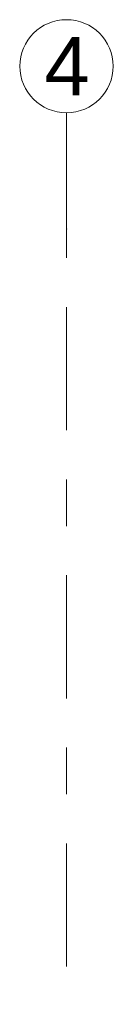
# Model space of a CAD drawing. Header units: metres. Extents: x -3.6 to 84.5, y -11 to 16.8.
# Tile 49 of 229: x 11.23 to 11.43, y 14.689 to 16.805. Entities that reach past the tile are written whole.
import ezdxf

# ---------------------------------------------------------------- set-up
doc = ezdxf.new("R2010")
doc.units = ezdxf.units.M
doc.header["$MEASUREMENT"] = 0
doc.linetypes.add('Strichlinie doppelt', pattern=[0.546806, 0.264583, -0.105833, 0.070556, -0.105833])
doc.layers.add('451 - Universal.Achsen Raster', color=7, linetype='Continuous')
doc.styles.add('ERSTELLTER_STIL_2', font='txt')

msp = doc.modelspace()

# ---------------------------------------------------------------- linework, layer by layer
at = {"layer": '451 - Universal.Achsen Raster', "color": 160, "linetype": 'Strichlinie doppelt', "lineweight": 9, "true_color": 0x3232ff}
for p, q in [((11.33, 16.355), (11.33, 16.605)), ((11.33, -10.585), (11.33, 16.355))]:
    msp.add_line(p, q, dxfattribs=at)
at = {"layer": '451 - Universal.Achsen Raster', "color": 160, "linetype": 'Continuous', "lineweight": 9, "true_color": 0x3232ff}
msp.add_circle((11.33, 16.705), 0.1, dxfattribs=at)
at = {"layer": '451 - Universal.Achsen Raster', "color": 160, "linetype": 'Strichlinie doppelt', "lineweight": 9, "true_color": 0x3232ff}
msp.add_point((11.33, 16.355), dxfattribs=at)
msp.add_point((11.33, 16.355), dxfattribs=at)

# ---------------------------------------------------------------- texts
at = {"layer": '451 - Universal.Achsen Raster', "color": 160, "lineweight": 9, "true_color": 0x3232ff, "insert": (11.2826, 16.7675), "char_height": 0.125, "attachment_point": 1, "style": 'ERSTELLTER_STIL_2'}
msp.add_mtext('\\A1;{\\pql;\\pt0;\\fArial|b0|i0|c0|p38;4}', dxfattribs=at)

doc.saveas('drawing.dxf')
